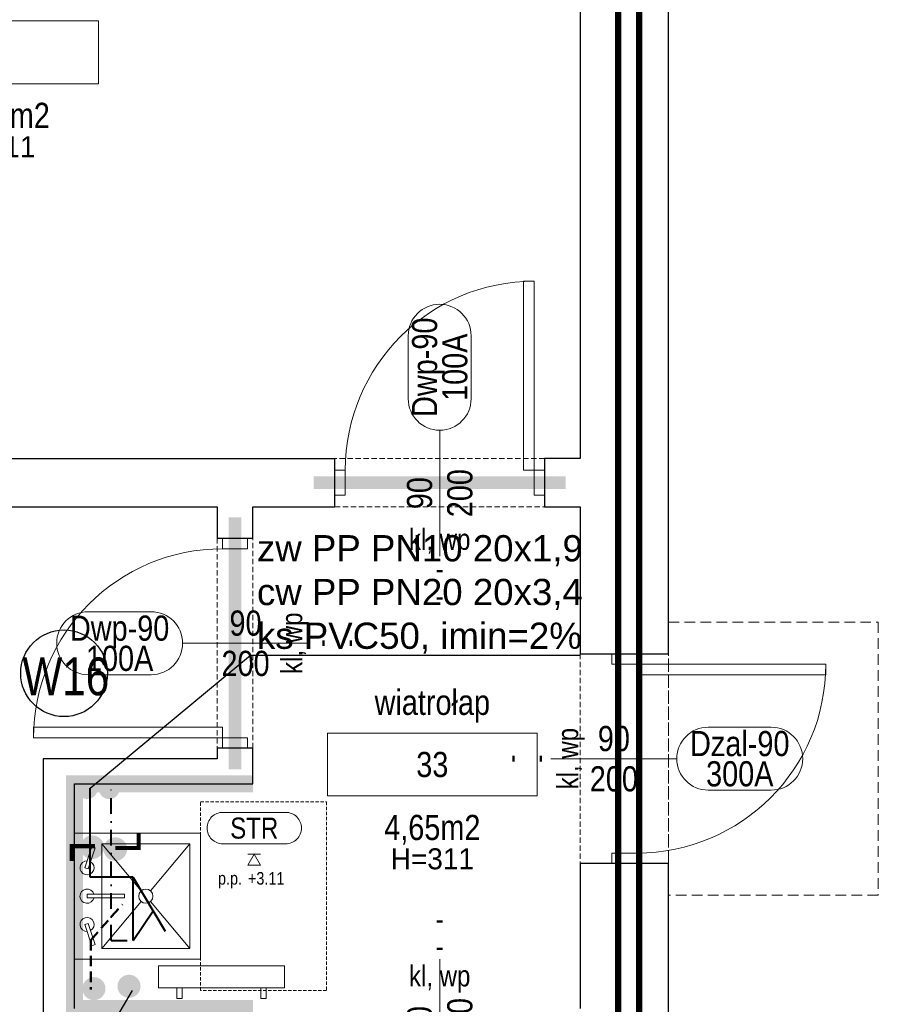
# Model space of a CAD drawing. Header units: millimetres. Extents: x -291747 to 77132, y 46721 to 203932.
# Tile 93 of 110: x 72575 to 72984, y 91276 to 91745. Entities that reach past the tile are written whole.
import ezdxf
from ezdxf.enums import TextEntityAlignment as Align
from ezdxf.lldxf.tags import DXFTag

# ---------------------------------------------------------------- set-up
doc = ezdxf.new("R2010")
doc.units = ezdxf.units.MM
doc.header["$MEASUREMENT"] = 0
for name, pattern in [('DASHDOT', [1, 0.5, -0.25, 0, -0.25]), ('DASHED', [0.75, 0.5, -0.25]), ('xreff_LSN_szatnie_PW_rzuty_14$0$CENTER', [2, 1.25, -0.25, 0.25, -0.25]), ('xreff_LSN_szatnie_PW_rzuty_14$0$CENTER2', [28.575, 19.05, -3.175, 3.175, -3.175]), ('xreff_LSN_szatnie_PW_rzuty_14$0$DASHED', [19.05, 12.7, -6.35]), ('xreff_LSN_szatnie_PW_rzuty_14$0$HIDDEN2', [4.7625, 3.175, -1.5875])]:
    doc.linetypes.add(name, pattern=pattern)
doc.layers.get('0').update_dxf_attribs({"lineweight": 9})
doc.layers.get('Defpoints').update_dxf_attribs({"lineweight": 9})
for name, color, linetype, lineweight in [('FL-xref', 250, 'Continuous', 9), ('FL_Ciepła_woda-do odbiorników', 1, 'DASHDOT', 40), ('FL_ks_nad posadzka', 12, 'Continuous', 50), ('FL_opisy_woda', 7, 'Continuous', 25), ('FL_Zimna_woda-do odbiorników', 5, 'SOLID', 40), ('xreff_LSN_szatnie_PW_rzuty_14$0$A drzwi aluminiowe', 8, 'Continuous', 9), ('xreff_LSN_szatnie_PW_rzuty_14$0$A drzwi płytowe', 252, 'Continuous', 9), ('xreff_LSN_szatnie_PW_rzuty_14$0$A opis', 252, 'Continuous', 9), ('xreff_LSN_szatnie_PW_rzuty_14$0$A opis pom', 252, 'Continuous', 9), ('xreff_LSN_szatnie_PW_rzuty_14$0$A opis pom pow', 252, 'Continuous', 9), ('xreff_LSN_szatnie_PW_rzuty_14$0$A opis stolarka', 252, 'Continuous', 9), ('xreff_LSN_szatnie_PW_rzuty_14$0$A opis stolarka NWD typ', 252, 'Continuous', 9), ('xreff_LSN_szatnie_PW_rzuty_14$0$A opis stolarka NWD wyposażenie', 252, 'Continuous', 9), ('xreff_LSN_szatnie_PW_rzuty_14$0$A opis technologia', 8, 'Continuous', 13), ('xreff_LSN_szatnie_PW_rzuty_14$0$A sufit podwieszany opis', 8, 'Continuous', 13), ('xreff_LSN_szatnie_PW_rzuty_14$0$A widok wyżej', 252, 'xreff_LSN_szatnie_PW_rzuty_14$0$DASHED', 9), ('xreff_LSN_szatnie_PW_rzuty_14$0$A wyposazenie sanitarne', 8, 'Continuous', 9), ('xreff_LSN_szatnie_PW_rzuty_14$0$A zakres', 252, 'Continuous', 9), ('xreff_LSN_szatnie_PW_rzuty_14$0$A-Wall', 252, 'Continuous', 9), ('xreff_LSN_szatnie_PW_rzuty_14$0$IS grzejniki', 8, 'Continuous', 9), ('xreff_LSN_szatnie_PW_rzuty_14$0$S-Grid-Iden', 8, 'xreff_LSN_szatnie_PW_rzuty_14$0$CENTER2', 9)]:
    doc.layers.add(name, color=color, linetype=linetype, lineweight=lineweight)
for name, color, linetype, lineweight, transparency in [('xreff_LSN_szatnie_PW_rzuty_14$0$A fartuchy', 252, 'xreff_LSN_szatnie_PW_rzuty_14$0$HIDDEN2', 9, 0.3), ('xreff_LSN_szatnie_PW_rzuty_14$0$A nadproza SBN', 252, 'xreff_LSN_szatnie_PW_rzuty_14$0$CENTER', 9, 0.25), ('xreff_LSN_szatnie_PW_rzuty_14$0$A opis ppoż drzwi', 252, 'Continuous', 9, 0.25)]:
    doc.layers.add(name, color=color, linetype=linetype, lineweight=lineweight, transparency=transparency)
doc.styles.get("Standard").update_dxf_attribs({"font": 'arial.ttf'})
doc.styles.add('xreff_LSN_szatnie_PW_rzuty_14$0$Standard', font='txt')
doc.styles.add('xreff_LSN_szatnie_PW_rzuty_14$0$STYL ASA', font='ARIALN.TTF')
tags = doc.linetypes.add('SOLID', pattern=[10, 10, 0]).pattern_tags.tags
tags[6:7] = [DXFTag(74, 4), DXFTag(75, 0), DXFTag(340, '0'), DXFTag(46, 0.0), DXFTag(50, 0.0), DXFTag(44, 0.0), DXFTag(45, 0.0)]
tags[4:5] = [DXFTag(74, 4), DXFTag(75, 0), DXFTag(340, '0'), DXFTag(46, 0.0), DXFTag(50, 0.0), DXFTag(44, 0.0), DXFTag(45, 0.0)]
doc.dimstyles.get("Standard").update_dxf_attribs({"dimtxt": 0.18, "dimasz": 0.18, "dimexe": 0.18, "dimexo": 0.0625, "dimgap": 0.09, "dimtad": 0, "dimtih": 1, "dimtoh": 1, "dimdec": 4, "dimzin": 0, "dimdsep": 46, "dimtxsty": 'Standard', "dimcen": 0.09, "dimadec": 0, "dimazin": 0, "dimtfac": 1, "dimtdec": 4, "dimtofl": 0, "dimtmove": 0, "dimatfit": 3, "dimfxl": 1, "dimtolj": 1, "dimtzin": 0, "dimarcsym": 0})

# ---------------------------------------------------------------- blocks, each defined once
blk = doc.blocks.new('xreff_LSN_szatnie_PW_rzuty_14$0$zlew porzadkowy 60x60')
for points in [[(30, 0), (30, -60), (-30, -60), (-30, 0)], [(-23.09, -9.91), (-12.97, -6.53), (-13.5, -4.93), (-23.63, -8.31)], [(-0.76, -23.82), (-0.76, -6), (0.93, -6), (0.93, -23.82)], [(23.09, -9.91), (12.97, -6.53), (13.5, -4.93), (23.62, -8.31)], [(25, -13), (25, -55), (-25, -55), (-25, -13)]]:
    blk.add_lwpolyline(points, close=True)
for points in [[(-16.42, -7.68, 7.861871), (-16.87, -6.06)], [(0.93, -9.24, 7.870046), (-0.76, -9.29)], [(16.87, -6.06, 7.861871), (16.42, -7.68)]]:
    blk.add_lwpolyline(points, format="xyb")
for points in [[(-25, -13), (-2.58, -31.83)], [(25, -13), (2.58, -31.83)], [(-2.58, -36.17), (-25, -55)], [(2.58, -36.17), (25, -55)]]:
    blk.add_lwpolyline(points)
blk.add_circle((0, -34), 3.38)
at = {"layer": 'Defpoints', "linetype": 'xreff_LSN_szatnie_PW_rzuty_14$0$HIDDEN2', "ltscale": 0.5}
blk.add_lwpolyline([(-45, -60), (45, -60), (45, -120), (-45, -120)], close=True, dxfattribs=at)
blk = doc.blocks.new('xreff_LSN_szatnie_PW_rzuty_14$0$tag wn')
blk.add_lwpolyline([(-25, -7.5), (25, -7.5), (25, 7.5), (-25, 7.5)], close=True)
at = {"style": 'xreff_LSN_szatnie_PW_rzuty_14$0$STYL ASA'}
blk.add_attdef('ROOM:NO', text='', height=6, dxfattribs=at).set_placement((0, 0), align=Align.MIDDLE_CENTER)
at = {"layer": 'xreff_LSN_szatnie_PW_rzuty_14$0$A opis pom pow', "style": 'xreff_LSN_szatnie_PW_rzuty_14$0$STYL ASA'}
blk.add_attdef('ROOM:AREA', text='', height=6, dxfattribs=at).set_placement((0, -15), align=Align.MIDDLE_CENTER)
blk = doc.blocks.new('xreff_LSN_szatnie_PW_rzuty_14$0$środek')
blk.add_line((0, 0), (0, -10))
blk = doc.blocks.new('xreff_LSN_szatnie_PW_rzuty_14$0$ddtag_LEFT')
at = {"transparency": 33554687}
blk.add_lwpolyline([(-30, 0), (30, 0)], dxfattribs=at)
at = {"layer": 'xreff_LSN_szatnie_PW_rzuty_14$0$A opis stolarka NWD typ', "transparency": 33554687}
blk.add_lwpolyline([(-75, -15, -1), (-75, 15), (-45, 15, -1), (-45, -15)], format="xyb", close=True, dxfattribs=at)
at = {"ltscale": 0.1, "transparency": 33554687, "style": 'xreff_LSN_szatnie_PW_rzuty_14$0$STYL ASA'}
blk.add_attdef('DOORS:AKUSTYKA', text='', height=10, rotation=90, dxfattribs=at).set_placement((49, 0), align=Align.MIDDLE_CENTER)
blk.add_attdef('DOORS:SZEROKOŚĆ', text='', height=12, dxfattribs=at).set_placement((0, 0, 0), align=Align.BOTTOM_CENTER)
blk.add_attdef('DOORS:WYSOKOŚĆ', text='', height=12, dxfattribs=at).set_placement((0, -3.6, 0), align=Align.TOP_CENTER)
at = {"layer": 'xreff_LSN_szatnie_PW_rzuty_14$0$A opis ppoż drzwi', "ltscale": 0.1, "transparency": 33554687, "style": 'xreff_LSN_szatnie_PW_rzuty_14$0$STYL ASA'}
blk.add_attdef('DOORS:PPOŻ', text='', height=10, rotation=90, dxfattribs=at).set_placement((36, 0), align=Align.MIDDLE_CENTER)
at = {"layer": 'xreff_LSN_szatnie_PW_rzuty_14$0$A opis stolarka NWD typ', "ltscale": 0.1, "transparency": 33554687, "style": 'xreff_LSN_szatnie_PW_rzuty_14$0$STYL ASA'}
blk.add_attdef('DOORS:TYP', text='', height=12, dxfattribs=at).set_placement((-60, -2.4, 0), align=Align.BOTTOM_CENTER)
blk.add_attdef('DOORS:PODTYP', text='', height=12, dxfattribs=at).set_placement((-60, -1.2, 0), align=Align.TOP_CENTER)
at = {"layer": 'xreff_LSN_szatnie_PW_rzuty_14$0$A opis stolarka NWD wyposażenie', "ltscale": 0.1, "transparency": 33554687, "style": 'xreff_LSN_szatnie_PW_rzuty_14$0$STYL ASA'}
blk.add_attdef('DOORS:WYPOSAŻENIE', text='', height=10, rotation=90, dxfattribs=at).set_placement((22, 0), align=Align.MIDDLE_CENTER)
blk = doc.blocks.new('xreff_LSN_szatnie_PW_rzuty_14$0$ddtag_UP')
at = {"transparency": 33554687}
blk.add_lwpolyline([(0, 30), (0, -30)], dxfattribs=at)
at = {"layer": 'xreff_LSN_szatnie_PW_rzuty_14$0$A opis stolarka NWD typ', "transparency": 33554687}
blk.add_lwpolyline([(-15, 75, -1), (15, 75), (15, 45, -1), (-15, 45)], format="xyb", close=True, dxfattribs=at)
at = {"ltscale": 0.1, "transparency": 33554687, "style": 'xreff_LSN_szatnie_PW_rzuty_14$0$STYL ASA'}
blk.add_attdef('DOORS:SZEROKOŚĆ', text='', height=12, rotation=90, dxfattribs=at).set_placement((0, 0, 0), align=Align.BOTTOM_CENTER)
blk.add_attdef('DOORS:WYSOKOŚĆ', text='', height=12, rotation=90, dxfattribs=at).set_placement((3.6, 0, 0), align=Align.TOP_CENTER)
blk.add_attdef('DOORS:AKUSTYKA', text='', height=10, dxfattribs=at).set_placement((0, -49), align=Align.MIDDLE_CENTER)
at = {"layer": 'xreff_LSN_szatnie_PW_rzuty_14$0$A opis ppoż drzwi', "ltscale": 0.1, "transparency": 33554687, "style": 'xreff_LSN_szatnie_PW_rzuty_14$0$STYL ASA'}
blk.add_attdef('DOORS:PPOŻ', text='', height=10, dxfattribs=at).set_placement((0, -36), align=Align.MIDDLE_CENTER)
at = {"layer": 'xreff_LSN_szatnie_PW_rzuty_14$0$A opis stolarka NWD typ', "ltscale": 0.1, "transparency": 33554687, "style": 'xreff_LSN_szatnie_PW_rzuty_14$0$STYL ASA'}
blk.add_attdef('DOORS:PODTYP', text='', height=12, rotation=90, dxfattribs=at).set_placement((1.2, 60, 0), align=Align.TOP_CENTER)
blk.add_attdef('DOORS:TYP', text='', height=12, rotation=90, dxfattribs=at).set_placement((2.4, 60, 0), align=Align.BOTTOM_CENTER)
at = {"layer": 'xreff_LSN_szatnie_PW_rzuty_14$0$A opis stolarka NWD wyposażenie', "ltscale": 0.1, "transparency": 33554687, "style": 'xreff_LSN_szatnie_PW_rzuty_14$0$STYL ASA'}
blk.add_attdef('DOORS:WYPOSAŻENIE', text='', height=10, dxfattribs=at).set_placement((0, -22), align=Align.MIDDLE_CENTER)
blk = doc.blocks.new('xreff_LSN_szatnie_PW_rzuty_14$0$ddtag_DOWN')
at = {"transparency": 33554687}
blk.add_lwpolyline([(0, -30), (0, 30)], dxfattribs=at)
at = {"layer": 'xreff_LSN_szatnie_PW_rzuty_14$0$A opis stolarka NWD typ', "transparency": 33554687}
blk.add_lwpolyline([(15, -75, -1), (-15, -75), (-15, -45, -1), (15, -45)], format="xyb", close=True, dxfattribs=at)
at = {"ltscale": 0.1, "transparency": 33554687, "style": 'xreff_LSN_szatnie_PW_rzuty_14$0$STYL ASA'}
blk.add_attdef('DOORS:SZEROKOŚĆ', text='', height=12, rotation=90, dxfattribs=at).set_placement((0, 0, 0), align=Align.BOTTOM_CENTER)
blk.add_attdef('DOORS:WYSOKOŚĆ', text='', height=12, rotation=90, dxfattribs=at).set_placement((3.6, 0, 0), align=Align.TOP_CENTER)
blk.add_attdef('DOORS:AKUSTYKA', text='', height=10, dxfattribs=at).set_placement((0, 49), align=Align.MIDDLE_CENTER)
at = {"layer": 'xreff_LSN_szatnie_PW_rzuty_14$0$A opis ppoż drzwi', "ltscale": 0.1, "transparency": 33554687, "style": 'xreff_LSN_szatnie_PW_rzuty_14$0$STYL ASA'}
blk.add_attdef('DOORS:PPOŻ', text='', height=10, dxfattribs=at).set_placement((0, 36), align=Align.MIDDLE_CENTER)
at = {"layer": 'xreff_LSN_szatnie_PW_rzuty_14$0$A opis stolarka NWD typ', "ltscale": 0.1, "transparency": 33554687, "style": 'xreff_LSN_szatnie_PW_rzuty_14$0$STYL ASA'}
blk.add_attdef('DOORS:PODTYP', text='', height=12, rotation=90, dxfattribs=at).set_placement((1.2, -60, 0), align=Align.TOP_CENTER)
blk.add_attdef('DOORS:TYP', text='', height=12, rotation=90, dxfattribs=at).set_placement((2.4, -60, 0), align=Align.BOTTOM_CENTER)
at = {"layer": 'xreff_LSN_szatnie_PW_rzuty_14$0$A opis stolarka NWD wyposażenie', "ltscale": 0.1, "transparency": 33554687, "style": 'xreff_LSN_szatnie_PW_rzuty_14$0$STYL ASA'}
blk.add_attdef('DOORS:WYPOSAŻENIE', text='', height=10, dxfattribs=at).set_placement((0, 22), align=Align.MIDDLE_CENTER)
blk = doc.blocks.new('xreff_LSN_szatnie_PW_rzuty_14$0$ddtag_RIGHT')
at = {"transparency": 33554687}
blk.add_lwpolyline([(30, 0), (-30, 0)], dxfattribs=at)
at = {"layer": 'xreff_LSN_szatnie_PW_rzuty_14$0$A opis stolarka NWD typ', "transparency": 33554687}
blk.add_lwpolyline([(75, 15, -1), (75, -15), (45, -15, -1), (45, 15)], format="xyb", close=True, dxfattribs=at)
at = {"ltscale": 0.1, "transparency": 33554687, "style": 'xreff_LSN_szatnie_PW_rzuty_14$0$STYL ASA'}
blk.add_attdef('DOORS:AKUSTYKA', text='', height=10, rotation=90, dxfattribs=at).set_placement((-49, 0), align=Align.MIDDLE_CENTER)
blk.add_attdef('DOORS:SZEROKOŚĆ', text='', height=12, dxfattribs=at).set_placement((0, 0, 0), align=Align.BOTTOM_CENTER)
blk.add_attdef('DOORS:WYSOKOŚĆ', text='', height=12, dxfattribs=at).set_placement((0, -3.6, 0), align=Align.TOP_CENTER)
at = {"layer": 'xreff_LSN_szatnie_PW_rzuty_14$0$A opis ppoż drzwi', "ltscale": 0.1, "transparency": 33554687, "style": 'xreff_LSN_szatnie_PW_rzuty_14$0$STYL ASA'}
blk.add_attdef('DOORS:PPOŻ', text='', height=10, rotation=90, dxfattribs=at).set_placement((-36, 0), align=Align.MIDDLE_CENTER)
at = {"layer": 'xreff_LSN_szatnie_PW_rzuty_14$0$A opis stolarka NWD typ', "ltscale": 0.1, "transparency": 33554687, "style": 'xreff_LSN_szatnie_PW_rzuty_14$0$STYL ASA'}
blk.add_attdef('DOORS:TYP', text='', height=12, dxfattribs=at).set_placement((60, -2.4, 0), align=Align.BOTTOM_CENTER)
blk.add_attdef('DOORS:PODTYP', text='', height=12, dxfattribs=at).set_placement((60, -1.2, 0), align=Align.TOP_CENTER)
at = {"layer": 'xreff_LSN_szatnie_PW_rzuty_14$0$A opis stolarka NWD wyposażenie', "ltscale": 0.1, "transparency": 33554687, "style": 'xreff_LSN_szatnie_PW_rzuty_14$0$STYL ASA'}
blk.add_attdef('DOORS:WYPOSAŻENIE', text='', height=10, rotation=90, dxfattribs=at).set_placement((-22, 0), align=Align.MIDDLE_CENTER)
blk = doc.blocks.new('xreff_LSN_szatnie_PW_rzuty_14$0$metka')
blk.add_lwpolyline([(-15, -7.5), (15, -7.5, 0.414214), (22.5, 0), (22.5, 0, 0.414214), (15, 7.5), (-15, 7.5, 0.414214), (-22.5, 0), (-22.5, 0, 0.414214)], format="xyb", close=True)
at = {"style": 'xreff_LSN_szatnie_PW_rzuty_14$0$STYL ASA'}
blk.add_attdef('DETAIL:NO', text='', height=10, dxfattribs=at).set_placement((0, 0), align=Align.MIDDLE_CENTER)
blk = doc.blocks.new('xreff_LSN_szatnie_PW_rzuty_14$0$Anno_Elevation_Label_8')
at = {"color": 0, "linetype": 'ByBlock'}
blk.add_line((-0.05, 0), (0.05, 0), dxfattribs=at)
blk.add_lwpolyline([(0, 0), (-0.05, -0.0866), (0.05, -0.0866)], close=True, dxfattribs=at)
at = {"color": 0, "linetype": 'ByBlock', "style": 'xreff_LSN_szatnie_PW_rzuty_14$0$STYL ASA'}
blk.add_attdef('PREFIX', text='', height=0.1, dxfattribs=at).set_placement((-0.0971, -0.2406), align=Align.RIGHT)
for tag, p in [('ELEVATION', (-0.05, -0.2406)), ('SUFFIX', (-0.05, -0.3811))]:
    blk.add_attdef(tag, p, '', height=0.1, dxfattribs=at)
blk = doc.blocks.new('xreff_LSN_szatnie_PW_rzuty_14')
at = {"layer": 'xreff_LSN_szatnie_PW_rzuty_14$0$A drzwi aluminiowe', "linetype": 'Continuous', "lineweight": 9, "ltscale": 0.2}
for points in [[(72856.68, 91438.22), (72856.68, 91443.22), (72868.68, 91443.22), (72868.68, 91438.22)], [(72856.68, 91348.22), (72856.68, 91343.22), (72868.68, 91343.22), (72868.68, 91348.22)]]:
    blk.add_lwpolyline(points, close=True, dxfattribs=at)
at = {"layer": 'xreff_LSN_szatnie_PW_rzuty_14$0$A drzwi aluminiowe', "linetype": 'Continuous', "lineweight": 9}
blk.add_lwpolyline([(72868.68, 91438.22), (72868.68, 91433.22), (72958.68, 91433.22), (72958.68, 91438.22)], close=True, dxfattribs=at)
at = {"layer": 'xreff_LSN_szatnie_PW_rzuty_14$0$A drzwi aluminiowe', "linetype": 'Continuous', "lineweight": 9, "ltscale": 0.2}
blk.add_arc((72868.68, 91438.22), 90, 270, 0, dxfattribs=at)
at = {"layer": 'xreff_LSN_szatnie_PW_rzuty_14$0$A drzwi płytowe', "linetype": 'Continuous', "lineweight": 9}
for points in [[(72819.68, 91530.72), (72814.68, 91530.72), (72814.68, 91620.72), (72819.68, 91620.72)], [(72671.18, 91403.22), (72671.18, 91408.22), (72581.18, 91408.22), (72581.18, 91403.22)]]:
    blk.add_lwpolyline(points, close=True, dxfattribs=at)
at = {"layer": 'xreff_LSN_szatnie_PW_rzuty_14$0$A drzwi płytowe', "linetype": 'Continuous', "lineweight": 9, "ltscale": 0.2}
for points in [[(72729.68, 91518.72), (72724.68, 91518.72), (72724.68, 91530.72), (72729.68, 91530.72)], [(72819.68, 91518.72), (72824.68, 91518.72), (72824.68, 91530.72), (72819.68, 91530.72)], [(72683.18, 91493.22), (72683.18, 91498.22), (72671.18, 91498.22), (72671.18, 91493.22)], [(72683.18, 91403.22), (72683.18, 91398.22), (72671.18, 91398.22), (72671.18, 91403.22)]]:
    blk.add_lwpolyline(points, close=True, dxfattribs=at)
at = {"layer": 'xreff_LSN_szatnie_PW_rzuty_14$0$A drzwi płytowe', "linetype": 'Continuous', "lineweight": 9, "ltscale": 0.2, "extrusion": (0, 0, -1)}
blk.add_arc((-72819.68, 91530.72), 90, 0, 90, dxfattribs=at)
at = {"layer": 'xreff_LSN_szatnie_PW_rzuty_14$0$A drzwi płytowe', "linetype": 'Continuous', "lineweight": 9, "ltscale": 0.2}
blk.add_arc((72671.18, 91403.22), 90, 90, 180, dxfattribs=at)
at = {"layer": 'xreff_LSN_szatnie_PW_rzuty_14$0$A fartuchy', "ltscale": 1.25, "const_width": 8}
blk.add_lwpolyline([(72685.68, 91381.22), (72600.68, 91381.22), (72600.68, 91274.22), (72685.68, 91274.22)], dxfattribs=at)
at = {"layer": 'xreff_LSN_szatnie_PW_rzuty_14$0$A nadproza SBN', "ltscale": 4, "const_width": 6}
for points in [[(72714.68, 91524.72), (72834.68, 91524.72)], [(72677.18, 91508.22), (72677.18, 91388.22)]]:
    blk.add_lwpolyline(points, dxfattribs=at)
at = {"layer": 'xreff_LSN_szatnie_PW_rzuty_14$0$A widok wyżej', "linetype": 'xreff_LSN_szatnie_PW_rzuty_14$0$DASHED', "lineweight": 9, "ltscale": 0.2}
for p, q in [((72724.68, 91536.22), (72724.68, 91513.22)), ((72824.68, 91536.22), (72724.68, 91536.22)), ((72824.68, 91513.22), (72824.68, 91536.22)), ((72724.68, 91513.22), (72824.68, 91513.22)), ((72685.68, 91498.22), (72668.68, 91498.22)), ((72668.68, 91498.22), (72668.68, 91398.22)), ((72685.68, 91398.22), (72685.68, 91498.22)), ((72841.68, 91443.22), (72841.68, 91343.22)), ((72883.68, 91343.22), (72883.68, 91443.22)), ((72668.68, 91398.22), (72685.68, 91398.22))]:
    blk.add_line(p, q, dxfattribs=at)
at = {"layer": 'xreff_LSN_szatnie_PW_rzuty_14$0$A widok wyżej', "ltscale": 0.4}
blk.add_lwpolyline([(72883.68, 91328.22), (72883.68, 91458.22), (72983.68, 91458.22), (72983.68, 91328.22)], close=True, dxfattribs=at)
at = {"layer": 'xreff_LSN_szatnie_PW_rzuty_14$0$A zakres', "linetype": 'xreff_LSN_szatnie_PW_rzuty_14$0$DASHED', "transparency": 33554623, "const_width": 3}
for points in [[(67446.18, 92031.22), (67446.18, 90639.22), (72869.68, 90639.22), (72869.68, 92031.22)], [(69888.68, 91499.22), (69888.68, 92016.22), (72859.68, 92016.22), (72859.68, 90654.22), (70481.68, 90654.22), (70481.68, 91280.38), (70101.18, 91280.22), (70101.18, 91499.22)]]:
    blk.add_lwpolyline(points, close=True, dxfattribs=at)
at = {"layer": 'xreff_LSN_szatnie_PW_rzuty_14$0$A-Wall', "linetype": 'Continuous', "lineweight": 25}
for p, q in [((72841.68, 91953.22), (72841.68, 91536.22)), ((72883.68, 91443.22), (72883.68, 91953.22)), ((72282.68, 91536.22), (72724.68, 91536.22)), ((72724.68, 91513.22), (72724.68, 91536.22)), ((72824.68, 91536.22), (72824.68, 91513.22)), ((72841.68, 91536.22), (72824.68, 91536.22)), ((72353.68, 91513.22), (72668.68, 91513.22)), ((72668.68, 91513.22), (72668.68, 91498.22)), ((72685.68, 91498.22), (72685.68, 91513.22)), ((72685.68, 91513.22), (72724.68, 91513.22)), ((72824.68, 91513.22), (72841.68, 91513.22)), ((72841.68, 91513.22), (72841.68, 91443.22)), ((72668.68, 91498.22), (72685.68, 91498.22)), ((72841.68, 91443.22), (72883.68, 91443.22)), ((72685.68, 91398.22), (72668.68, 91398.22)), ((72668.68, 91398.22), (72668.68, 91393.22)), ((72685.68, 91381.22), (72685.68, 91398.22)), ((72585.68, 91393.22), (72585.68, 91272.22)), ((72668.68, 91393.22), (72585.68, 91393.22)), ((72600.68, 91274.22), (72600.68, 91381.22)), ((72600.68, 91381.22), (72685.68, 91381.22)), ((72883.68, 91343.22), (72841.68, 91343.22)), ((72841.68, 91343.22), (72841.68, 91274.22)), ((72883.68, 90717.22), (72883.68, 91343.22))]:
    blk.add_line(p, q, dxfattribs=at)
at = {"layer": 'xreff_LSN_szatnie_PW_rzuty_14$0$IS grzejniki'}
for p, q in [((72700.68, 91294.52), (72640.68, 91294.52)), ((72640.68, 91294.52), (72640.68, 91284.02)), ((72700.68, 91284.02), (72700.68, 91294.52)), ((72640.68, 91284.02), (72700.68, 91284.02)), ((72649.43, 91284.02), (72649.43, 91279.02)), ((72651.93, 91279.02), (72651.93, 91284.02)), ((72689.43, 91279.02), (72689.43, 91284.02)), ((72691.93, 91284.02), (72691.93, 91279.02)), ((72649.43, 91279.02), (72651.93, 91279.02)), ((72691.93, 91279.02), (72689.43, 91279.02))]:
    blk.add_line(p, q, dxfattribs=at)
at = {"layer": 'xreff_LSN_szatnie_PW_rzuty_14$0$S-Grid-Iden'}
blk.add_lwpolyline([(72869.68, 92131.22), (72869.68, 90539.22)], dxfattribs=at)
at = {"layer": 'xreff_LSN_szatnie_PW_rzuty_14$0$A drzwi aluminiowe', "linetype": 'Continuous', "lineweight": 9, "ltscale": 0.2, "rotation": 270}
blk.add_blockref('xreff_LSN_szatnie_PW_rzuty_14$0$środek', (72862.68, 91393.22), dxfattribs=at)
at = {"layer": 'xreff_LSN_szatnie_PW_rzuty_14$0$A drzwi płytowe', "linetype": 'Continuous', "lineweight": 9, "ltscale": 0.2, "extrusion": (0, 0, -1), "zscale": -1}
blk.add_blockref('xreff_LSN_szatnie_PW_rzuty_14$0$środek', (-72774.68, 91524.72), dxfattribs=at)
at = {"layer": 'xreff_LSN_szatnie_PW_rzuty_14$0$A drzwi płytowe', "linetype": 'Continuous', "lineweight": 9, "ltscale": 0.2, "rotation": 90}
blk.add_blockref('xreff_LSN_szatnie_PW_rzuty_14$0$środek', (72677.18, 91448.22), dxfattribs=at)
at = {"layer": 'xreff_LSN_szatnie_PW_rzuty_14$0$A opis pom', "linetype": 'Continuous', "lineweight": 9, "xscale": 2, "yscale": 2, "zscale": 2}
for p, values in [((72562.18, 91729.72), {'ROOM:NO': '31', 'ROOM:AREA': '23,30m2'}), ((72771.18, 91390.45), {'ROOM:NO': '33', 'ROOM:AREA': '4,65m2'})]:
    blk.add_blockref('xreff_LSN_szatnie_PW_rzuty_14$0$tag wn', p, dxfattribs=at).add_auto_attribs(values)
at = {"layer": 'xreff_LSN_szatnie_PW_rzuty_14$0$A opis stolarka', "linetype": 'Continuous', "lineweight": 9}
ref = blk.add_blockref('xreff_LSN_szatnie_PW_rzuty_14$0$ddtag_UP', (72774.68, 91519.72), dxfattribs=at)
ref.add_attrib('DOORS:AKUSTYKA', '-', dxfattribs={"layer": '0', "ltscale": 0.1, "height": 10, "style": 'xreff_LSN_szatnie_PW_rzuty_14$0$STYL ASA'}).set_placement((72774.68, 91470.72), align=Align.MIDDLE_CENTER)
ref.add_attrib('DOORS:PPOŻ', '-', dxfattribs={"layer": 'xreff_LSN_szatnie_PW_rzuty_14$0$A opis ppoż drzwi', "ltscale": 0.1, "height": 10, "style": 'xreff_LSN_szatnie_PW_rzuty_14$0$STYL ASA'}).set_placement((72774.68, 91483.72), align=Align.MIDDLE_CENTER)
ref.add_attrib('DOORS:WYSOKOŚĆ', '200', dxfattribs={"layer": '0', "ltscale": 0.1, "height": 12, "rotation": 90, "style": 'xreff_LSN_szatnie_PW_rzuty_14$0$STYL ASA'}).set_placement((72778.28, 91519.72, 0), align=Align.TOP_CENTER)
ref.add_attrib('DOORS:SZEROKOŚĆ', '90', dxfattribs={"layer": '0', "ltscale": 0.1, "height": 12, "rotation": 90, "style": 'xreff_LSN_szatnie_PW_rzuty_14$0$STYL ASA'}).set_placement((72774.68, 91519.72, 0), align=Align.BOTTOM_CENTER)
ref.add_attrib('DOORS:PODTYP', '100A', dxfattribs={"layer": 'xreff_LSN_szatnie_PW_rzuty_14$0$A opis stolarka NWD typ', "ltscale": 0.1, "height": 12, "rotation": 90, "style": 'xreff_LSN_szatnie_PW_rzuty_14$0$STYL ASA'}).set_placement((72775.88, 91579.72, 0), align=Align.TOP_CENTER)
ref.add_attrib('DOORS:TYP', 'Dwp-90', dxfattribs={"layer": 'xreff_LSN_szatnie_PW_rzuty_14$0$A opis stolarka NWD typ', "ltscale": 0.1, "height": 12, "rotation": 90, "style": 'xreff_LSN_szatnie_PW_rzuty_14$0$STYL ASA'}).set_placement((72777.08, 91579.72, 0), align=Align.BOTTOM_CENTER)
ref.add_attrib('DOORS:WYPOSAŻENIE', 'kl, wp', dxfattribs={"layer": 'xreff_LSN_szatnie_PW_rzuty_14$0$A opis stolarka NWD wyposażenie', "ltscale": 0.1, "height": 10, "style": 'xreff_LSN_szatnie_PW_rzuty_14$0$STYL ASA'}).set_placement((72774.68, 91497.72), align=Align.MIDDLE_CENTER)
ref = blk.add_blockref('xreff_LSN_szatnie_PW_rzuty_14$0$ddtag_LEFT', (72682.18, 91448.22, 0), dxfattribs=at)
ref.add_attrib('DOORS:WYPOSAŻENIE', 'kl, wp', dxfattribs={"layer": 'xreff_LSN_szatnie_PW_rzuty_14$0$A opis stolarka NWD wyposażenie', "ltscale": 0.1, "height": 10, "rotation": 90, "style": 'xreff_LSN_szatnie_PW_rzuty_14$0$STYL ASA'}).set_placement((72704.18, 91448.22, 0), align=Align.MIDDLE_CENTER)
ref.add_attrib('DOORS:TYP', 'Dwp-90', dxfattribs={"layer": 'xreff_LSN_szatnie_PW_rzuty_14$0$A opis stolarka NWD typ', "ltscale": 0.1, "height": 12, "style": 'xreff_LSN_szatnie_PW_rzuty_14$0$STYL ASA'}).set_placement((72622.18, 91445.82), align=Align.BOTTOM_CENTER)
ref.add_attrib('DOORS:PODTYP', '100A', dxfattribs={"layer": 'xreff_LSN_szatnie_PW_rzuty_14$0$A opis stolarka NWD typ', "ltscale": 0.1, "height": 12, "style": 'xreff_LSN_szatnie_PW_rzuty_14$0$STYL ASA'}).set_placement((72622.18, 91447.02), align=Align.TOP_CENTER)
ref.add_attrib('DOORS:SZEROKOŚĆ', '90', dxfattribs={"layer": '0', "ltscale": 0.1, "height": 12, "style": 'xreff_LSN_szatnie_PW_rzuty_14$0$STYL ASA'}).set_placement((72682.18, 91448.22), align=Align.BOTTOM_CENTER)
ref.add_attrib('DOORS:WYSOKOŚĆ', '200', dxfattribs={"layer": '0', "ltscale": 0.1, "height": 12, "style": 'xreff_LSN_szatnie_PW_rzuty_14$0$STYL ASA'}).set_placement((72682.18, 91444.62), align=Align.TOP_CENTER)
ref.add_attrib('DOORS:PPOŻ', '-', dxfattribs={"layer": 'xreff_LSN_szatnie_PW_rzuty_14$0$A opis ppoż drzwi', "ltscale": 0.1, "height": 10, "rotation": 90, "style": 'xreff_LSN_szatnie_PW_rzuty_14$0$STYL ASA'}).set_placement((72718.18, 91448.22, 0), align=Align.MIDDLE_CENTER)
ref.add_attrib('DOORS:AKUSTYKA', '-', dxfattribs={"layer": '0', "ltscale": 0.1, "height": 10, "rotation": 90, "style": 'xreff_LSN_szatnie_PW_rzuty_14$0$STYL ASA'}).set_placement((72731.18, 91448.22, 0), align=Align.MIDDLE_CENTER)
ref = blk.add_blockref('xreff_LSN_szatnie_PW_rzuty_14$0$ddtag_RIGHT', (72857.68, 91393.22), dxfattribs=at)
ref.add_attrib('DOORS:AKUSTYKA', '-', dxfattribs={"layer": '0', "ltscale": 0.1, "height": 10, "rotation": 90, "style": 'xreff_LSN_szatnie_PW_rzuty_14$0$STYL ASA'}).set_placement((72808.68, 91393.22), align=Align.MIDDLE_CENTER)
ref.add_attrib('DOORS:PPOŻ', '-', dxfattribs={"layer": 'xreff_LSN_szatnie_PW_rzuty_14$0$A opis ppoż drzwi', "ltscale": 0.1, "height": 10, "rotation": 90, "style": 'xreff_LSN_szatnie_PW_rzuty_14$0$STYL ASA'}).set_placement((72821.68, 91393.22), align=Align.MIDDLE_CENTER)
ref.add_attrib('DOORS:WYSOKOŚĆ', '200', dxfattribs={"layer": '0', "ltscale": 0.1, "height": 12, "style": 'xreff_LSN_szatnie_PW_rzuty_14$0$STYL ASA'}).set_placement((72857.68, 91389.62, 0), align=Align.TOP_CENTER)
ref.add_attrib('DOORS:SZEROKOŚĆ', '90', dxfattribs={"layer": '0', "ltscale": 0.1, "height": 12, "style": 'xreff_LSN_szatnie_PW_rzuty_14$0$STYL ASA'}).set_placement((72857.68, 91393.22, 0), align=Align.BOTTOM_CENTER)
ref.add_attrib('DOORS:PODTYP', '300A', dxfattribs={"layer": 'xreff_LSN_szatnie_PW_rzuty_14$0$A opis stolarka NWD typ', "ltscale": 0.1, "height": 12, "style": 'xreff_LSN_szatnie_PW_rzuty_14$0$STYL ASA'}).set_placement((72917.68, 91392.02, 0), align=Align.TOP_CENTER)
ref.add_attrib('DOORS:TYP', 'Dzal-90', dxfattribs={"layer": 'xreff_LSN_szatnie_PW_rzuty_14$0$A opis stolarka NWD typ', "ltscale": 0.1, "height": 12, "style": 'xreff_LSN_szatnie_PW_rzuty_14$0$STYL ASA'}).set_placement((72917.68, 91390.82, 0), align=Align.BOTTOM_CENTER)
ref.add_attrib('DOORS:WYPOSAŻENIE', 'kl, wp', dxfattribs={"layer": 'xreff_LSN_szatnie_PW_rzuty_14$0$A opis stolarka NWD wyposażenie', "ltscale": 0.1, "height": 10, "rotation": 90, "style": 'xreff_LSN_szatnie_PW_rzuty_14$0$STYL ASA'}).set_placement((72835.68, 91393.22), align=Align.MIDDLE_CENTER)
ref = blk.add_blockref('xreff_LSN_szatnie_PW_rzuty_14$0$ddtag_DOWN', (72774.68, 91267.72), dxfattribs=at)
ref.add_attrib('DOORS:AKUSTYKA', '-', dxfattribs={"layer": '0', "ltscale": 0.1, "height": 10, "style": 'xreff_LSN_szatnie_PW_rzuty_14$0$STYL ASA'}).set_placement((72774.68, 91316.72), align=Align.MIDDLE_CENTER)
ref.add_attrib('DOORS:PPOŻ', '-', dxfattribs={"layer": 'xreff_LSN_szatnie_PW_rzuty_14$0$A opis ppoż drzwi', "ltscale": 0.1, "height": 10, "style": 'xreff_LSN_szatnie_PW_rzuty_14$0$STYL ASA'}).set_placement((72774.68, 91303.72), align=Align.MIDDLE_CENTER)
ref.add_attrib('DOORS:WYSOKOŚĆ', '200', dxfattribs={"layer": '0', "ltscale": 0.1, "height": 12, "rotation": 90, "style": 'xreff_LSN_szatnie_PW_rzuty_14$0$STYL ASA'}).set_placement((72778.28, 91267.72, 0), align=Align.TOP_CENTER)
ref.add_attrib('DOORS:SZEROKOŚĆ', '90', dxfattribs={"layer": '0', "ltscale": 0.1, "height": 12, "rotation": 90, "style": 'xreff_LSN_szatnie_PW_rzuty_14$0$STYL ASA'}).set_placement((72774.68, 91267.72, 0), align=Align.BOTTOM_CENTER)
ref.add_attrib('DOORS:PODTYP', '100A', dxfattribs={"layer": 'xreff_LSN_szatnie_PW_rzuty_14$0$A opis stolarka NWD typ', "ltscale": 0.1, "height": 12, "rotation": 90, "style": 'xreff_LSN_szatnie_PW_rzuty_14$0$STYL ASA'}).set_placement((72775.88, 91207.72, 0), align=Align.TOP_CENTER)
ref.add_attrib('DOORS:TYP', 'Dwp-90', dxfattribs={"layer": 'xreff_LSN_szatnie_PW_rzuty_14$0$A opis stolarka NWD typ', "ltscale": 0.1, "height": 12, "rotation": 90, "style": 'xreff_LSN_szatnie_PW_rzuty_14$0$STYL ASA'}).set_placement((72777.08, 91207.72, 0), align=Align.BOTTOM_CENTER)
ref.add_attrib('DOORS:WYPOSAŻENIE', 'kl, wp', dxfattribs={"layer": 'xreff_LSN_szatnie_PW_rzuty_14$0$A opis stolarka NWD wyposażenie', "ltscale": 0.1, "height": 10, "style": 'xreff_LSN_szatnie_PW_rzuty_14$0$STYL ASA'}).set_placement((72774.68, 91289.72), align=Align.MIDDLE_CENTER)
at = {"layer": 'xreff_LSN_szatnie_PW_rzuty_14$0$A sufit podwieszany opis', "linetype": 'Continuous', "lineweight": 13}
blk.add_blockref('xreff_LSN_szatnie_PW_rzuty_14$0$metka', (72686.33, 91360.15, -313), dxfattribs=at).add_auto_attribs({'DETAIL:NO': 'STR'})
at = {"layer": 'xreff_LSN_szatnie_PW_rzuty_14$0$A sufit podwieszany opis', "linetype": 'Continuous', "lineweight": 13, "xscale": 60, "yscale": 60, "zscale": 60}
blk.add_blockref('xreff_LSN_szatnie_PW_rzuty_14$0$Anno_Elevation_Label_8', (72686.33, 91347.65, 311), dxfattribs=at).add_auto_attribs({'PREFIX': 'p.p.', 'ELEVATION': '+3.11'})
at = {"layer": 'xreff_LSN_szatnie_PW_rzuty_14$0$A wyposazenie sanitarne', "rotation": 89.99999999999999}
blk.add_blockref('xreff_LSN_szatnie_PW_rzuty_14$0$zlew porzadkowy 60x60', (72600.68, 91327.72), dxfattribs=at)
at = {"layer": 'xreff_LSN_szatnie_PW_rzuty_14$0$A opis', "linetype": 'Continuous', "lineweight": 9, "char_height": 10, "attachment_point": 5, "style": 'xreff_LSN_szatnie_PW_rzuty_14$0$Standard'}
for insert in [(72562.18, 91684.72), (72771.18, 91345.45)]:
    blk.add_mtext_dynamic_manual_height_columns('\\A1;\\pxqc;H=311', width=72.7481, gutter_width=1, heights=[0], dxfattribs=dict(at, insert=insert))
at = {"layer": 'xreff_LSN_szatnie_PW_rzuty_14$0$A opis technologia', "insert": (72771.18, 91410.45), "char_height": 12, "attachment_point": 8, "style": 'xreff_LSN_szatnie_PW_rzuty_14$0$STYL ASA'}
blk.add_mtext_dynamic_manual_height_columns('wiatrołap', width=187.6495, gutter_width=1, heights=[0], dxfattribs=at)

msp = doc.modelspace()

# ---------------------------------------------------------------- block references
at = {"layer": 'FL-xref'}
msp.add_blockref('xreff_LSN_szatnie_PW_rzuty_14', (0, 0), dxfattribs=at)

# ---------------------------------------------------------------- next in the draw order: hatches: boundary and pattern name
at = {"layer": 'FL_Ciepła_woda-do odbiorników', "ltscale": 15}
for points in [[(72622.21, 91378.57, 1), (72612.24, 91379.35, 1)], [(72620.15, 91344.52, -1), (72620.15, 91355.77, -1)]]:
    msp.add_hatch(color=256, dxfattribs=at).paths.add_polyline_path(points)
at = {"layer": 'FL_ks_nad posadzka'}
for points in [[(72626.65, 91290.3, 1), (72626.65, 91279.3, 1)], [(72609.94, 91289.16, 1), (72609.94, 91278.16, 1)]]:
    msp.add_hatch(color=256, dxfattribs=at).paths.add_polyline_path(points)
at = {"layer": 'FL_Zimna_woda-do odbiorników'}
for points in [[(72611.75, 91378.64, 1), (72601.78, 91379.41, 1)], [(72609.11, 91345.41, -1), (72609.11, 91356.66, -1)]]:
    msp.add_hatch(color=256, dxfattribs=at).paths.add_polyline_path(points)

# ---------------------------------------------------------------- next in the draw order: linework, layer by layer
at = {"layer": 'FL_Ciepła_woda-do odbiorników', "ltscale": 15}
for q in [(72618.2, 91379.12), (72628.6, 91306.58)]:
    msp.add_line((72618.2, 91306.58), q, dxfattribs=at)
at = {"layer": 'FL_Ciepła_woda-do odbiorników', "ltscale": 15, "const_width": 2}
msp.add_lwpolyline([(72620.12, 91350.65), (72631.26, 91350.65), (72631.26, 91357.76)], dxfattribs=at)
at = {"layer": 'FL_ks_nad posadzka', "linetype": 'DASHED', "ltscale": 10}
for q in [(72623.48, 91323.7), (72608.4, 91283.28)]:
    msp.add_line((72608.4, 91306.79), q, dxfattribs=at)
at = {"layer": 'FL_opisy_woda'}
msp.add_circle((72595.69, 91433.92), 20.64, dxfattribs=at)
at = {"layer": 'FL_Zimna_woda-do odbiorników'}
for p, q in [((72608.22, 91336.74), (72608.22, 91379.12)), ((72628.59, 91336.74), (72608.22, 91336.74)), ((72628.6, 91306.56), (72628.59, 91336.74)), ((72628.59, 91336.56), (72643.91, 91311.02)), ((72628.6, 91306.56), (72638.11, 91320.69))]:
    msp.add_line(p, q, dxfattribs=at)
at = {"layer": 'FL_Zimna_woda-do odbiorników', "const_width": 2}
msp.add_lwpolyline([(72610.49, 91351.54), (72599.35, 91351.54), (72599.35, 91344.43)], dxfattribs=at)

# ---------------------------------------------------------------- next in the draw order: texts
at = {"layer": 'FL_opisy_woda', "attachment_point": 7}
for s, insert, char_height in [('zw PP PN10 20x1,9\\Pcw PP PN20 20x3,4\\Pks PVC50, imin=2%', (72687.62, 91443.22), 12.5), ('\\W0.8;W16', (72575.84, 91423.19), 18)]:
    msp.add_mtext(s, dxfattribs=dict(at, insert=insert, char_height=char_height))

# ---------------------------------------------------------------- next in the draw order: leaders
at = {"layer": 'FL_opisy_woda', "annotation_type": 0, "has_hookline": 1}
for points, hookline_direction, text_width in [([(72608.22, 91379.12), (72684.5, 91442.6), (72687, 91442.6)], 0, 154.06), ([(72628.15, 91282.76), (72578.49, 91199.08), (72575.99, 91199.08)], 1, 338.59)]:
    msp.add_leader(points, dimstyle='Standard', override={"dimtxt": 2.5, "dimasz": 2.5, "dimexe": 1.25, "dimexo": 0.625, "dimgap": 0.625, "dimtad": 1, "dimtih": 0, "dimtoh": 0, "dimdec": 2, "dimzin": 8, "dimdsep": 44, "dimcen": 2.5, "dimtdec": 2, "dimtofl": 1, "dimldrblk": 'None', "dimtolj": 0, "dimtzin": 8}, dxfattribs=dict(at, hookline_direction=hookline_direction, text_width=text_width))

doc.saveas('drawing.dxf')
